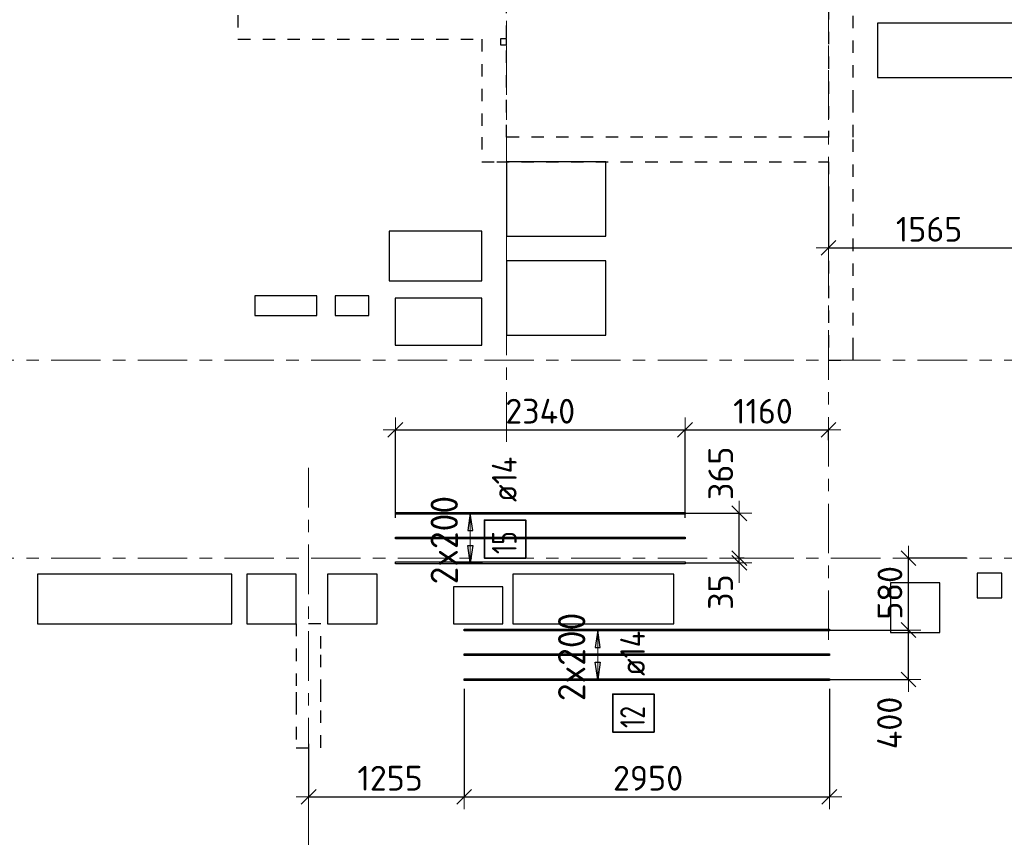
# Model space of a CAD drawing. Header units: metres. Extents: x -38 to 97, y -15 to 21.
# Tile 10 of 233: x 39 to 47, y 5 to 12. Entities that reach past the tile are written whole.
import ezdxf

# ---------------------------------------------------------------- set-up
doc = ezdxf.new("R2010")
doc.units = ezdxf.units.M
doc.header["$PDMODE"] = 65
for name, pattern in [('______11', [0.5, 0.4, -0.05, 0, -0.05]), ('______2', [0.0405, 0.03, -0.0105]), ('______5', [1.1, 0.8, -0.1, 0.1, -0.1])]:
    doc.linetypes.add(name, pattern=pattern)
for name, color, linetype, lineweight in [('XR$2$Осевая линия (1)', 7, '______5', 13), ('XR$5$Перекрытие (1)', 7, 'Continuous', 35), ('XR$5$Размерная линия (1)', 7, 'Continuous', 13)]:
    doc.layers.add(name, color=color, linetype=linetype, lineweight=lineweight)
doc.layers.add('XR$5$Арм.стержн.Доп. Арм верхн.зоны Х', color=7, linetype='Continuous', lineweight=35, true_color=0x8c8cff)
doc.layers.add('XR$7$Стена_ бетон несущ.', color=7, linetype='Continuous', lineweight=70, true_color=0xb4b496)
doc.styles.add('ISOCPEUR', font='txt')
doc.dimstyles.new('DIMSTYLE_3', dxfattribs={"dimtxt": 0.2, "dimasz": 0.2, "dimexe": 0, "dimexo": 0, "dimgap": 0.1, "dimtad": 2, "dimdec": 0, "dimlfac": 1000, "dimrnd": 5, "dimzin": 12, "dimdsep": 46, "dimtxsty": 'ISOCPEUR', "dimblk1": 'ALL_ML_STRICH', "dimblk2": 'ALL_ML_STRICH', "dimsah": 1, "dimcen": 0, "dimclrd": 7, "dimclre": 256, "dimclrt": 7, "dimadec": 0, "dimazin": 0, "dimtfac": 1, "dimtdec": 0, "dimtix": 1, "dimtmove": 2, "dimatfit": 3, "dimfxl": 0, "dimtzin": 0, "dimlwd": 0, "dimlwe": -3, "dimarcsym": 0})
doc.dimstyles.new('DIMSTYLE_36', dxfattribs={"dimtxt": 0.2, "dimasz": 0.2, "dimexe": 0, "dimexo": 0, "dimgap": 0.1, "dimtad": 2, "dimdec": 0, "dimlfac": 1000, "dimrnd": 5, "dimzin": 12, "dimdsep": 46, "dimtxsty": 'ISOCPEUR', "dimblk1": 'ALL_ML_STRICH', "dimblk2": 'ALL_ML_STRICH', "dimsah": 1, "dimcen": 0, "dimclrd": 7, "dimclre": 256, "dimclrt": 7, "dimadec": 0, "dimazin": 0, "dimtfac": 1, "dimtdec": 0, "dimtix": 1, "dimtmove": 2, "dimatfit": 3, "dimfxl": 0, "dimtvp": 1.2, "dimtzin": 0, "dimlwd": 0, "dimlwe": -3, "dimarcsym": 0})

# ---------------------------------------------------------------- blocks, each defined once
blk = doc.blocks.new('ALL_ML_STRICH')
at = {"color": 0, "linetype": 'ByBlock', "lineweight": -2}
for p, q in [((0, -0.5), (0, 0.5)), ((-1, 0), (0.5, 0)), ((-0.3, -0.3), (0.3, 0.3))]:
    blk.add_line(p, q, dxfattribs=at)
blk = doc.blocks.new('*D589')
at = {"layer": 'DEFPOINTS', "color": 7, "linetype": 'Continuous', "lineweight": 13, "transparency": 33554687}
for p in [(42.1513, 8.4369), (42.1513, 7.7065), (44.4913, 7.7065)]:
    blk.add_point(p, dxfattribs=at)
at = {"layer": 'XR$5$Размерная линия (1)', "color": 9, "linetype": 'Continuous', "lineweight": -2, "true_color": 0xc7c7c7, "transparency": 33554687}
for p, q in [((42.1513, 7.7265), (42.1513, 8.4369)), ((44.4913, 7.7265), (44.4913, 8.4369))]:
    blk.add_line(p, q, dxfattribs=at)
at = {"layer": 'XR$5$Размерная линия (1)', "color": 7, "linetype": 'Continuous', "lineweight": -2, "transparency": 33554687}
blk.add_line((42.1513, 8.4369), (44.4913, 8.4369), dxfattribs=at)
at = {"layer": 'XR$5$Размерная линия (1)', "color": 7, "linetype": 'Continuous', "lineweight": 13, "transparency": 33554687, "xscale": 0.2, "yscale": 0.2, "zscale": 0.2, "rotation": 180}
blk.add_blockref('ALL_ML_STRICH', (42.1513, 8.4369), dxfattribs=at)
at = {"layer": 'XR$5$Размерная линия (1)', "color": 7, "linetype": 'Continuous', "lineweight": 13, "transparency": 33554687, "xscale": 0.2, "yscale": 0.2, "zscale": 0.2}
blk.add_blockref('ALL_ML_STRICH', (44.4913, 8.4369), dxfattribs=at)
at = {"layer": 'XR$5$Размерная линия (1)', "color": 7, "linetype": 'Continuous', "lineweight": 13, "transparency": 33554687, "insert": (43.3213, 8.5869), "char_height": 0.2, "width": 0.8, "attachment_point": 5, "style": 'ISOCPEUR'}
blk.add_mtext('\\A1;{2340}', dxfattribs=at)
blk = doc.blocks.new('*D590')
at = {"layer": 'DEFPOINTS', "color": 7, "linetype": 'Continuous', "lineweight": 13, "transparency": 33554687}
for p in [(44.4913, 8.4369), (45.65, 8.3337), (44.4913, 7.7065)]:
    blk.add_point(p, dxfattribs=at)
at = {"layer": 'XR$5$Размерная линия (1)', "color": 9, "linetype": 'Continuous', "lineweight": -2, "true_color": 0xc7c7c7, "transparency": 33554687}
for p, q in [((44.4913, 7.7265), (44.4913, 8.4369)), ((45.65, 8.3537), (45.65, 8.4369))]:
    blk.add_line(p, q, dxfattribs=at)
at = {"layer": 'XR$5$Размерная линия (1)', "color": 7, "linetype": 'Continuous', "lineweight": -2, "transparency": 33554687}
blk.add_line((44.4913, 8.4369), (45.65, 8.4369), dxfattribs=at)
at = {"layer": 'XR$5$Размерная линия (1)', "color": 7, "linetype": 'Continuous', "lineweight": 13, "transparency": 33554687, "xscale": 0.2, "yscale": 0.2, "zscale": 0.2, "rotation": 180}
blk.add_blockref('ALL_ML_STRICH', (44.4913, 8.4369), dxfattribs=at)
at = {"layer": 'XR$5$Размерная линия (1)', "color": 7, "linetype": 'Continuous', "lineweight": 13, "transparency": 33554687, "xscale": 0.2, "yscale": 0.2, "zscale": 0.2}
blk.add_blockref('ALL_ML_STRICH', (45.65, 8.4369), dxfattribs=at)
at = {"layer": 'XR$5$Размерная линия (1)', "color": 7, "linetype": 'Continuous', "lineweight": 13, "transparency": 33554687, "insert": (45.1207, 8.5869), "char_height": 0.2, "width": 0.8, "attachment_point": 5, "style": 'ISOCPEUR'}
blk.add_mtext('\\A1;{1160}', dxfattribs=at)
blk = doc.blocks.new('*D611')
at = {"layer": 'DEFPOINTS', "color": 7, "linetype": 'Continuous', "lineweight": 13, "transparency": 33554687}
for p in [(45.6033, 6.8202), (45.5987, 6.4202), (46.2963, 6.4202)]:
    blk.add_point(p, dxfattribs=at)
at = {"layer": 'XR$5$Размерная линия (1)', "color": 9, "linetype": 'Continuous', "lineweight": -2, "true_color": 0xc7c7c7, "transparency": 33554687}
for p, q in [((45.6233, 6.8202), (46.2963, 6.8202)), ((45.6187, 6.4202), (46.2963, 6.4202))]:
    blk.add_line(p, q, dxfattribs=at)
at = {"layer": 'XR$5$Размерная линия (1)', "color": 7, "linetype": 'Continuous', "lineweight": -2, "transparency": 33554687}
blk.add_line((46.2963, 6.4202), (46.2963, 6.8202), dxfattribs=at)
at = {"layer": 'XR$5$Размерная линия (1)', "color": 7, "linetype": 'Continuous', "lineweight": 13, "transparency": 33554687, "xscale": 0.2, "yscale": 0.2, "zscale": 0.2}
for p, rotation in [((46.2963, 6.8202), 90), ((46.2963, 6.4202), 270)]:
    blk.add_blockref('ALL_ML_STRICH', p, dxfattribs=dict(at, rotation=rotation))
at = {"layer": 'XR$5$Размерная линия (1)', "color": 7, "linetype": 'Continuous', "lineweight": 13, "transparency": 33554687, "insert": (46.1427, 6.0696), "char_height": 0.2, "width": 0.6, "attachment_point": 5, "rotation": 90, "style": 'ISOCPEUR'}
blk.add_mtext('\\A1;{400}', dxfattribs=at)
blk = doc.blocks.new('*D612')
at = {"layer": 'DEFPOINTS', "color": 7, "linetype": 'Continuous', "lineweight": 13, "transparency": 33554687}
for p in [(46.7834, 7.4), (45.6033, 6.8202), (46.2963, 6.8202)]:
    blk.add_point(p, dxfattribs=at)
at = {"layer": 'XR$5$Размерная линия (1)', "color": 9, "linetype": 'Continuous', "lineweight": -2, "true_color": 0xc7c7c7, "transparency": 33554687}
for p, q in [((46.7634, 7.4), (46.2963, 7.4)), ((45.6233, 6.8202), (46.2963, 6.8202))]:
    blk.add_line(p, q, dxfattribs=at)
at = {"layer": 'XR$5$Размерная линия (1)', "color": 7, "linetype": 'Continuous', "lineweight": -2, "transparency": 33554687}
blk.add_line((46.2963, 6.8202), (46.2963, 7.4), dxfattribs=at)
at = {"layer": 'XR$5$Размерная линия (1)', "color": 7, "linetype": 'Continuous', "lineweight": 13, "transparency": 33554687, "xscale": 0.2, "yscale": 0.2, "zscale": 0.2}
for p, rotation in [((46.2963, 7.4), 90), ((46.2963, 6.8202), 270)]:
    blk.add_blockref('ALL_ML_STRICH', p, dxfattribs=dict(at, rotation=rotation))
at = {"layer": 'XR$5$Размерная линия (1)', "color": 7, "linetype": 'Continuous', "lineweight": 13, "transparency": 33554687, "insert": (46.1463, 7.1201), "char_height": 0.2, "width": 0.6, "attachment_point": 5, "rotation": 90, "style": 'ISOCPEUR'}
blk.add_mtext('\\A1;{580}', dxfattribs=at)
blk = doc.blocks.new('*D613')
at = {"layer": 'DEFPOINTS', "color": 7, "linetype": 'Continuous', "lineweight": 13, "transparency": 33554687}
for p in [(44.99, 7.4), (44.4741, 7.3629), (44.9295, 7.3629)]:
    blk.add_point(p, dxfattribs=at)
at = {"layer": 'XR$5$Размерная линия (1)', "color": 9, "linetype": 'Continuous', "lineweight": -2, "true_color": 0xc7c7c7, "transparency": 33554687}
for p, q in [((44.97, 7.4), (44.9295, 7.4)), ((44.4941, 7.3629), (44.9295, 7.3629))]:
    blk.add_line(p, q, dxfattribs=at)
at = {"layer": 'XR$5$Размерная линия (1)', "color": 7, "linetype": 'Continuous', "lineweight": -2, "transparency": 33554687}
blk.add_line((44.9295, 7.3629), (44.9295, 7.4), dxfattribs=at)
at = {"layer": 'XR$5$Размерная линия (1)', "color": 7, "linetype": 'Continuous', "lineweight": 13, "transparency": 33554687, "xscale": 0.2, "yscale": 0.2, "zscale": 0.2}
for p, rotation in [((44.9295, 7.3629), 270), ((44.9295, 7.4), 90)]:
    blk.add_blockref('ALL_ML_STRICH', p, dxfattribs=dict(at, rotation=rotation))
at = {"layer": 'XR$5$Размерная линия (1)', "color": 7, "linetype": 'Continuous', "lineweight": 13, "transparency": 33554687, "insert": (44.7782, 7.1263), "char_height": 0.2, "width": 0.4, "attachment_point": 5, "rotation": 90, "style": 'ISOCPEUR'}
blk.add_mtext('\\A1;{35}', dxfattribs=at)
blk = doc.blocks.new('*D614')
at = {"layer": 'DEFPOINTS', "color": 7, "linetype": 'Continuous', "lineweight": 13, "transparency": 33554687}
for p in [(44.4664, 7.7629), (44.9295, 7.4), (44.99, 7.4)]:
    blk.add_point(p, dxfattribs=at)
at = {"layer": 'XR$5$Размерная линия (1)', "color": 9, "linetype": 'Continuous', "lineweight": -2, "true_color": 0xc7c7c7, "transparency": 33554687}
for p, q in [((44.4864, 7.7629), (44.9295, 7.7629)), ((44.97, 7.4), (44.9295, 7.4))]:
    blk.add_line(p, q, dxfattribs=at)
at = {"layer": 'XR$5$Размерная линия (1)', "color": 7, "linetype": 'Continuous', "lineweight": -2, "transparency": 33554687}
blk.add_line((44.9295, 7.4), (44.9295, 7.7629), dxfattribs=at)
at = {"layer": 'XR$5$Размерная линия (1)', "color": 7, "linetype": 'Continuous', "lineweight": 13, "transparency": 33554687, "xscale": 0.2, "yscale": 0.2, "zscale": 0.2}
for p, rotation in [((44.9295, 7.7629), 90), ((44.9295, 7.4), 270)]:
    blk.add_blockref('ALL_ML_STRICH', p, dxfattribs=dict(at, rotation=rotation))
at = {"layer": 'XR$5$Размерная линия (1)', "color": 7, "linetype": 'Continuous', "lineweight": 13, "transparency": 33554687, "insert": (44.7794, 8.085), "char_height": 0.2, "width": 0.6, "attachment_point": 5, "rotation": 90, "style": 'ISOCPEUR'}
blk.add_mtext('\\A1;{365}', dxfattribs=at)
blk = doc.blocks.new('*D649')
at = {"layer": 'DEFPOINTS', "color": 7, "linetype": 'Continuous', "lineweight": 13, "transparency": 33554687}
for p in [(42.7072, 6.3658), (41.45, 5.9225), (41.45, 5.4737)]:
    blk.add_point(p, dxfattribs=at)
at = {"layer": 'XR$5$Размерная линия (1)', "color": 9, "linetype": 'Continuous', "lineweight": -2, "true_color": 0xc7c7c7, "transparency": 33554687}
for p, q in [((42.7072, 6.3458), (42.7072, 5.4737)), ((41.45, 5.9025), (41.45, 5.4737))]:
    blk.add_line(p, q, dxfattribs=at)
at = {"layer": 'XR$5$Размерная линия (1)', "color": 7, "linetype": 'Continuous', "lineweight": -2, "transparency": 33554687}
blk.add_line((41.45, 5.4737), (42.7072, 5.4737), dxfattribs=at)
at = {"layer": 'XR$5$Размерная линия (1)', "color": 7, "linetype": 'Continuous', "lineweight": 13, "transparency": 33554687, "xscale": 0.2, "yscale": 0.2, "zscale": 0.2, "rotation": 180}
blk.add_blockref('ALL_ML_STRICH', (41.45, 5.4737), dxfattribs=at)
at = {"layer": 'XR$5$Размерная линия (1)', "color": 7, "linetype": 'Continuous', "lineweight": 13, "transparency": 33554687, "xscale": 0.2, "yscale": 0.2, "zscale": 0.2}
blk.add_blockref('ALL_ML_STRICH', (42.7072, 5.4737), dxfattribs=at)
at = {"layer": 'XR$5$Размерная линия (1)', "color": 7, "linetype": 'Continuous', "lineweight": 13, "transparency": 33554687, "insert": (42.1086, 5.6237), "char_height": 0.2, "width": 0.8, "attachment_point": 5, "style": 'ISOCPEUR'}
blk.add_mtext('\\A1;{1255}', dxfattribs=at)
blk = doc.blocks.new('*D650')
at = {"layer": 'DEFPOINTS', "color": 7, "linetype": 'Continuous', "lineweight": 13, "transparency": 33554687}
for p in [(42.7072, 6.3658), (45.6572, 6.3658), (42.7072, 5.4737)]:
    blk.add_point(p, dxfattribs=at)
at = {"layer": 'XR$5$Размерная линия (1)', "color": 9, "linetype": 'Continuous', "lineweight": -2, "true_color": 0xc7c7c7, "transparency": 33554687}
for p, q in [((42.7072, 6.3458), (42.7072, 5.4737)), ((45.6572, 6.3458), (45.6572, 5.4737))]:
    blk.add_line(p, q, dxfattribs=at)
at = {"layer": 'XR$5$Размерная линия (1)', "color": 7, "linetype": 'Continuous', "lineweight": -2, "transparency": 33554687}
blk.add_line((42.7072, 5.4737), (45.6572, 5.4737), dxfattribs=at)
at = {"layer": 'XR$5$Размерная линия (1)', "color": 7, "linetype": 'Continuous', "lineweight": 13, "transparency": 33554687, "xscale": 0.2, "yscale": 0.2, "zscale": 0.2, "rotation": 180}
blk.add_blockref('ALL_ML_STRICH', (42.7072, 5.4737), dxfattribs=at)
at = {"layer": 'XR$5$Размерная линия (1)', "color": 7, "linetype": 'Continuous', "lineweight": 13, "transparency": 33554687, "xscale": 0.2, "yscale": 0.2, "zscale": 0.2}
blk.add_blockref('ALL_ML_STRICH', (45.6572, 5.4737), dxfattribs=at)
at = {"layer": 'XR$5$Размерная линия (1)', "color": 7, "linetype": 'Continuous', "lineweight": 13, "transparency": 33554687, "insert": (44.1922, 5.6237), "char_height": 0.2, "width": 0.8, "attachment_point": 5, "style": 'ISOCPEUR'}
blk.add_mtext('\\A1;{2950}', dxfattribs=at)
blk = doc.blocks.new('*D651')
at = {"layer": 'DEFPOINTS', "color": 7, "linetype": 'Continuous', "lineweight": 13, "transparency": 33554687}
for p in [(47.2151, 10.7588), (45.65, 10.3957), (45.65, 9.9059)]:
    blk.add_point(p, dxfattribs=at)
at = {"layer": 'XR$5$Размерная линия (1)', "color": 9, "linetype": 'Continuous', "lineweight": -2, "true_color": 0xc7c7c7, "transparency": 33554687}
for p, q in [((47.2151, 10.7388), (47.2151, 9.9059)), ((45.65, 10.3757), (45.65, 9.9059))]:
    blk.add_line(p, q, dxfattribs=at)
at = {"layer": 'XR$5$Размерная линия (1)', "color": 7, "linetype": 'Continuous', "lineweight": -2, "transparency": 33554687}
blk.add_line((45.65, 9.9059), (47.2151, 9.9059), dxfattribs=at)
at = {"layer": 'XR$5$Размерная линия (1)', "color": 7, "linetype": 'Continuous', "lineweight": 13, "transparency": 33554687, "xscale": 0.2, "yscale": 0.2, "zscale": 0.2, "rotation": 180}
blk.add_blockref('ALL_ML_STRICH', (45.65, 9.9059), dxfattribs=at)
at = {"layer": 'XR$5$Размерная линия (1)', "color": 7, "linetype": 'Continuous', "lineweight": 13, "transparency": 33554687, "xscale": 0.2, "yscale": 0.2, "zscale": 0.2}
blk.add_blockref('ALL_ML_STRICH', (47.2151, 9.9059), dxfattribs=at)
at = {"layer": 'XR$5$Размерная линия (1)', "color": 7, "linetype": 'Continuous', "lineweight": 13, "transparency": 33554687, "insert": (46.4625, 10.0559), "char_height": 0.2, "width": 0.8, "attachment_point": 5, "style": 'ISOCPEUR'}
blk.add_mtext('\\A1;{1565}', dxfattribs=at)

msp = doc.modelspace()

# ---------------------------------------------------------------- linework, layer by layer
at = {"layer": 'XR$2$Осевая линия (1)', "color": 253, "linetype": '______11', "lineweight": 13, "true_color": 0xa0a0a0, "transparency": 33554687}
for p, q in [((43.05, 8.34), (43.05, 19.78)), ((45.65, 6.74), (45.65, 19.78)), ((-2.63, 9), (62.6, 9)), ((41.45, -3.39), (41.45, 8.13)), ((-2.63, 7.4), (62.6, 7.4))]:
    msp.add_line(p, q, dxfattribs=at)
at = {"layer": 'XR$5$Арм.стержн.Доп. Арм верхн.зоны Х', "color": 253, "linetype": 'Continuous', "lineweight": -3, "true_color": 0xa0a0a0, "transparency": 33554687}
for p, q in [((42.7559, 7.7629), (42.6559, 7.7629)), ((42.7559, 7.7629), (42.8559, 7.7629)), ((42.7559, 7.3629), (42.6559, 7.3629)), ((42.7559, 7.3629), (42.8559, 7.3629)), ((43.7854, 6.8202), (43.6854, 6.8202)), ((43.7854, 6.8202), (43.8854, 6.8202)), ((43.7854, 6.4202), (43.6854, 6.4202)), ((43.7854, 6.4202), (43.8854, 6.4202))]:
    msp.add_line(p, q, dxfattribs=at)
at = {"layer": 'XR$5$Арм.стержн.Доп. Арм верхн.зоны Х', "color": 7, "linetype": 'Continuous', "lineweight": 25, "transparency": 33554687}
for p, q in [((42.7559, 7.7629), (42.7359, 7.6229)), ((42.7759, 7.6229), (42.7559, 7.7629)), ((42.7359, 7.6229), (42.7759, 7.6229)), ((42.7559, 7.3629), (42.7359, 7.5029)), ((42.7359, 7.5029), (42.7759, 7.5029)), ((42.7759, 7.5029), (42.7559, 7.3629)), ((43.7854, 6.8202), (43.7654, 6.6802)), ((43.8054, 6.6802), (43.7854, 6.8202)), ((43.7654, 6.6802), (43.8054, 6.6802)), ((43.7854, 6.4202), (43.7654, 6.5602)), ((43.7654, 6.5602), (43.8054, 6.5602)), ((43.8054, 6.5602), (43.7854, 6.4202))]:
    msp.add_line(p, q, dxfattribs=at)
at = {"layer": 'XR$5$Арм.стержн.Доп. Арм верхн.зоны Х', "color": 7, "linetype": 'Continuous', "lineweight": 13, "transparency": 33554687}
for p, q in [((42.7559, 7.7629), (42.7559, 7.7629)), ((42.7559, 7.3629), (42.7559, 7.7629)), ((42.7559, 7.3629), (42.7559, 7.3629)), ((43.7854, 6.8202), (43.7854, 6.8202)), ((43.7854, 6.4202), (43.7854, 6.8202)), ((43.7854, 6.4202), (43.7854, 6.4202))]:
    msp.add_line(p, q, dxfattribs=at)
at = {"layer": 'XR$5$Арм.стержн.Доп. Арм верхн.зоны Х', "color": 7, "linetype": 'Continuous', "lineweight": 25, "transparency": 33554687}
for points in [[(44.4913, 7.7559), (42.1513, 7.7559), (42.1513, 7.7699), (44.4913, 7.7699), (44.4913, 7.7559)], [(44.4913, 7.5559), (42.1513, 7.5559), (42.1513, 7.5699), (44.4913, 7.5699), (44.4913, 7.5559)], [(44.4913, 7.3559), (42.1513, 7.3559), (42.1513, 7.3699), (44.4913, 7.3699), (44.4913, 7.3559)], [(45.6572, 6.8132), (42.7072, 6.8132), (42.7072, 6.8272), (45.6572, 6.8272), (45.6572, 6.8132)], [(45.6572, 6.6132), (42.7072, 6.6132), (42.7072, 6.6272), (45.6572, 6.6272), (45.6572, 6.6132)], [(45.6572, 6.4132), (42.7072, 6.4132), (42.7072, 6.4272), (45.6572, 6.4272), (45.6572, 6.4132)]]:
    msp.add_lwpolyline(points, dxfattribs=at)
at = {"layer": 'XR$5$Арм.стержн.Доп. Арм верхн.зоны Х', "color": 7, "linetype": 'Continuous', "lineweight": 35, "transparency": 33554687}
for points in [[(43.2042, 7.4006), (43.2042, 7.7073), (42.8709, 7.7073), (42.8709, 7.4006), (43.2042, 7.4006)], [(44.2406, 5.9959), (44.2406, 6.3025), (43.9072, 6.3025), (43.9072, 5.9959), (44.2406, 5.9959)]]:
    msp.add_lwpolyline(points, dxfattribs=at)
at = {"layer": 'XR$5$Перекрытие (1)', "color": 7, "linetype": 'Continuous', "lineweight": 25, "transparency": 33554687}
for p, q in [((46.0469, 11.7202), (46.0469, 11.2802)), ((48.1469, 11.7202), (46.0469, 11.7202)), ((43, 11.5937), (43, 11.5437)), ((43.05, 11.5937), (43, 11.5937)), ((43, 11.5437), (43.05, 11.5437)), ((43.05, 11.5437), (43.05, 11.5937)), ((46.0469, 11.2802), (48.1469, 11.2802)), ((43.05, 10.6006), (43.05, 10.0006)), ((43.85, 10.6006), (43.05, 10.6006)), ((43.85, 10.0006), (43.85, 10.6006)), ((42.1, 10.0398), (42.1, 9.6398)), ((42.85, 10.0398), (42.1, 10.0398)), ((42.85, 9.6398), (42.85, 10.0398)), ((43.05, 10.0006), (43.85, 10.0006)), ((43.05, 9.8018), (43.05, 9.2018)), ((43.85, 9.8018), (43.05, 9.8018)), ((43.85, 9.2018), (43.85, 9.8018)), ((42.1, 9.6398), (42.85, 9.6398)), ((41.0154, 9.5195), (41.0154, 9.3595)), ((41.5154, 9.5195), (41.0154, 9.5195)), ((41.5154, 9.3595), (41.5154, 9.5195)), ((41.6656, 9.5195), (41.6656, 9.3595)), ((41.9356, 9.5195), (41.6656, 9.5195)), ((41.9356, 9.3595), (41.9356, 9.5195)), ((42.1506, 9.4995), (42.1506, 9.1195)), ((42.8506, 9.4995), (42.1506, 9.4995)), ((42.8506, 9.1195), (42.8506, 9.4995)), ((41.0154, 9.3595), (41.5154, 9.3595)), ((41.6656, 9.3595), (41.9356, 9.3595)), ((43.05, 9.2018), (43.85, 9.2018)), ((42.1506, 9.1195), (42.8506, 9.1195)), ((39.26, 7.2702), (39.26, 6.8702)), ((40.83, 7.2702), (39.26, 7.2702)), ((40.83, 6.8702), (40.83, 7.2702)), ((40.9501, 7.2702), (40.9501, 6.8702)), ((41.3501, 7.2702), (40.9501, 7.2702)), ((41.3501, 6.8702), (41.3501, 7.2702)), ((41.6039, 7.2702), (41.6039, 6.8702)), ((42.0039, 7.2702), (41.6039, 7.2702)), ((42.0039, 6.8702), (42.0039, 7.2702)), ((43.1, 7.2702), (43.1, 6.8702)), ((44.4, 7.2702), (43.1, 7.2702)), ((44.4, 6.8702), (44.4, 7.2702)), ((47.0502, 7.2803), (46.8502, 7.2802)), ((46.8502, 7.2802), (46.8502, 7.0802)), ((47.0502, 7.0803), (47.0502, 7.2803)), ((42.62, 7.1702), (42.62, 6.8702)), ((43.02, 7.1702), (42.62, 7.1702)), ((43.02, 6.8702), (43.02, 7.1702)), ((46.15, 7.2002), (46.15, 6.8002)), ((46.55, 7.2002), (46.15, 7.2002)), ((46.55, 6.8002), (46.55, 7.2002)), ((46.8502, 7.0802), (47.0502, 7.0803)), ((39.26, 6.8702), (40.83, 6.8702)), ((40.9501, 6.8702), (41.3501, 6.8702)), ((41.6039, 6.8702), (42.0039, 6.8702)), ((42.62, 6.8702), (43.02, 6.8702)), ((43.1, 6.8702), (44.4, 6.8702)), ((46.15, 6.8002), (46.55, 6.8002))]:
    msp.add_line(p, q, dxfattribs=at)
at = {"layer": 'XR$7$Стена_ бетон несущ.', "color": 253, "linetype": '______2', "lineweight": -3, "true_color": 0xa0a0a0, "transparency": 33554687}
for p, q in [((43.05, 10.8), (43.05, 16.119)), ((45.65, 15.05), (45.65, 10.8)), ((40.8797, 11.985), (40.8797, 11.59)), ((45.85, 11.28), (45.85, 11.8195)), ((40.8797, 11.59), (42.85, 11.59)), ((42.85, 11.59), (42.85, 10.8)), ((45.85, 11.08), (45.85, 11.28)), ((45.85, 10.8), (45.85, 11.08)), ((42.85, 10.8), (42.85, 10.6)), ((45.55, 10.8), (43.05, 10.8)), ((45.65, 10.8), (45.55, 10.8)), ((45.85, 9.08), (45.85, 10.8)), ((42.85, 10.6), (42.97, 10.6)), ((42.97, 10.6), (45.65, 10.6)), ((45.65, 10.6), (45.65, 9)), ((45.85, 9), (45.85, 9.08)), ((45.65, 9), (45.85, 9)), ((41.55, 6.87), (41.35, 6.87)), ((41.35, 6.87), (41.35, 6.67)), ((41.55, 6.67), (41.55, 6.87)), ((41.35, 6.67), (41.35, 6.3176)), ((41.55, 6.3194), (41.55, 6.67)), ((41.35, 6.3176), (41.35, 6.2376)), ((41.55, 6.2394), (41.55, 6.3194)), ((41.35, 6.2376), (41.35, 5.87)), ((41.55, 5.87), (41.55, 6.2394)), ((41.35, 5.87), (41.55, 5.87))]:
    msp.add_line(p, q, dxfattribs=at)

# ---------------------------------------------------------------- texts
at = {"layer": 'XR$5$Арм.стержн.Доп. Арм верхн.зоны Х', "color": 7, "linetype": 'Continuous', "lineweight": 25, "transparency": 33554687, "char_height": 0.2, "attachment_point": 7, "rotation": 90, "style": 'ISOCPEUR'}
for s, insert, width in [('\\W0.89; ø14 ', (43.1309, 7.7406), 0.769432), ('\\W0.75;15', (43.1309, 7.434), 0.314854), ('\\W0.89; ø14 ', (44.1672, 6.3359), 0.769432), ('\\W0.75;12', (44.1672, 6.0292), 0.314854)]:
    msp.add_mtext(s, dxfattribs=dict(at, insert=insert, width=width))
at = {"layer": 'XR$5$Арм.стержн.Доп. Арм верхн.зоны Х', "color": 7, "linetype": 'Continuous', "lineweight": 13, "transparency": 33554687, "char_height": 0.22, "width": 0.873359, "attachment_point": 7, "rotation": 90, "style": 'ISOCPEUR'}
for insert in [(42.6559, 7.1889), (43.6854, 6.2462)]:
    msp.add_mtext('\\W0.95;2x200', dxfattribs=dict(at, insert=insert))

# ---------------------------------------------------------------- dimensions: what is measured, and where the dimension line sits
at = {"layer": 'XR$5$Размерная линия (1)', "color": 7, "linetype": 'Continuous', "lineweight": 13, "transparency": 33554687}
for base, p1, p2, picture, middle in [((47.2151, 9.9059), (45.65, 10.3757), (47.2151, 10.7388), '*D651', (46.4625, 10.0559)), ((44.4913, 8.4369), (42.1513, 7.7265), (44.4913, 7.7265), '*D589', (43.3213, 8.5869)), ((45.65, 8.4369), (44.4913, 7.7265), (45.65, 8.3537), '*D590', (45.1207, 8.5869)), ((42.7072, 5.4737), (41.45, 5.9025), (42.7072, 6.3458), '*D649', (42.1086, 5.6237)), ((45.6572, 5.4737), (42.7072, 6.3458), (45.6572, 6.3458), '*D650', (44.1922, 5.6237))]:
    dim = msp.add_linear_dim(base=base, p1=p1, p2=p2, dimstyle='DIMSTYLE_3', override={"dimpost": '<>', "dimclrd": 7, "dimclre": 9, "dimclrt": 7, "dimlwd": 0, "dimlwe": 65533}, dxfattribs=at)
    dim.commit()
    dim.dimension.update_dxf_attribs({"geometry": picture, "text_midpoint": middle, "dimtype": 160})
for base, p1, p2, dimstyle, picture, middle in [((44.9295, 7.7629), (44.97, 7.4), (44.4864, 7.7629), 'DIMSTYLE_36', '*D614', (44.7794, 8.085)), ((44.9295, 7.4), (44.4941, 7.3629), (44.97, 7.4), 'DIMSTYLE_36', '*D613', (44.7782, 7.1263)), ((46.2963, 7.4), (45.6233, 6.8202), (46.7634, 7.4), 'DIMSTYLE_3', '*D612', (46.1463, 7.1201)), ((46.2963, 6.8202), (45.6187, 6.4202), (45.6233, 6.8202), 'DIMSTYLE_36', '*D611', (46.1427, 6.0696))]:
    dim = msp.add_linear_dim(base=base, p1=p1, p2=p2, angle=90, dimstyle=dimstyle, override={"dimpost": '<>', "dimclrd": 7, "dimclre": 9, "dimclrt": 7, "dimlwd": 0, "dimlwe": 65533}, dxfattribs=at)
    dim.commit()
    dim.dimension.update_dxf_attribs({"geometry": picture, "text_midpoint": middle, "dimtype": 160})

doc.saveas('drawing.dxf')
